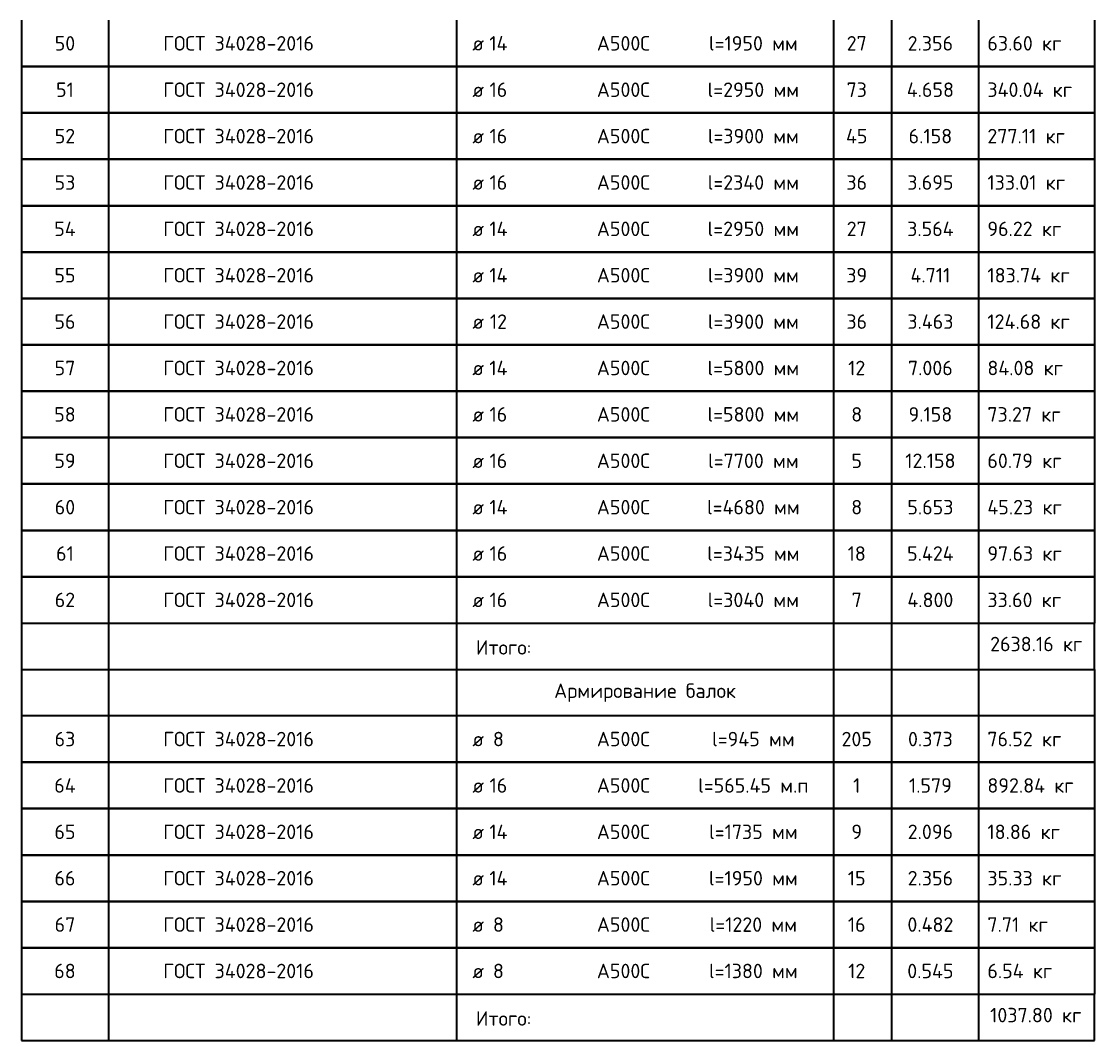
# Model space of a CAD drawing. Header units: metres. Extents: x -38 to 115, y -16 to 2.
# Tile 4 of 7: x 80.71 to 89.96, y -15.29 to -6.5. Entities that reach past the tile are written whole.
import ezdxf

# ---------------------------------------------------------------- set-up
doc = ezdxf.new("R2010")
doc.units = ezdxf.units.M
doc.layers.add('XR$2$STANDARD_1', color=7, linetype='Continuous', lineweight=25)
doc.styles.add('ISOCPEUR', font='txt')

msp = doc.modelspace()

# ---------------------------------------------------------------- linework, layer by layer
at = {"layer": 'XR$2$STANDARD_1', "color": 7, "linetype": 'Continuous', "lineweight": 35, "transparency": 33554687}
for p, q in [((80.7114, -6.4927), (80.7114, -6.8927)), ((81.4614, -6.4927), (81.4614, -6.8927)), ((84.4614, -6.4927), (84.4614, -6.8927)), ((87.7114, -6.4927), (87.7114, -6.8927)), ((88.2114, -6.4927), (88.2114, -6.8927)), ((88.9614, -6.4927), (88.9614, -6.8927)), ((89.9614, -6.4927), (89.9614, -6.8927)), ((80.7114, -6.8927), (89.9614, -6.8927)), ((89.9614, -6.8927), (80.7114, -6.8927)), ((80.7114, -6.8927), (80.7114, -7.2927)), ((81.4614, -6.8927), (81.4614, -7.2927)), ((84.4614, -6.8927), (84.4614, -7.2927)), ((87.7114, -6.8927), (87.7114, -7.2927)), ((88.2114, -6.8927), (88.2114, -7.2927)), ((88.9614, -6.8927), (88.9614, -7.2927)), ((89.9614, -6.8927), (89.9614, -7.2927)), ((80.7114, -7.2927), (89.9614, -7.2927)), ((89.9614, -7.2927), (80.7114, -7.2927)), ((80.7114, -7.2927), (80.7114, -7.6927)), ((81.4614, -7.2927), (81.4614, -7.6927)), ((84.4614, -7.2927), (84.4614, -7.6927)), ((87.7114, -7.2927), (87.7114, -7.6927)), ((88.2114, -7.2927), (88.2114, -7.6927)), ((88.9614, -7.2927), (88.9614, -7.6927)), ((89.9614, -7.2927), (89.9614, -7.6927)), ((80.7114, -7.6927), (89.9614, -7.6927)), ((89.9614, -7.6927), (80.7114, -7.6927)), ((80.7114, -7.6927), (80.7114, -8.0927)), ((81.4614, -7.6927), (81.4614, -8.0927)), ((84.4614, -7.6927), (84.4614, -8.0927)), ((87.7114, -7.6927), (87.7114, -8.0927)), ((88.2114, -7.6927), (88.2114, -8.0927)), ((88.9614, -7.6927), (88.9614, -8.0927)), ((89.9614, -7.6927), (89.9614, -8.0927)), ((80.7114, -8.0927), (89.9614, -8.0927)), ((89.9614, -8.0927), (80.7114, -8.0927)), ((80.7114, -8.0927), (80.7114, -8.4927)), ((81.4614, -8.0927), (81.4614, -8.4927)), ((84.4614, -8.0927), (84.4614, -8.4927)), ((87.7114, -8.0927), (87.7114, -8.4927)), ((88.2114, -8.0927), (88.2114, -8.4927)), ((88.9614, -8.0927), (88.9614, -8.4927)), ((89.9614, -8.0927), (89.9614, -8.4927)), ((80.7114, -8.4927), (89.9614, -8.4927)), ((89.9614, -8.4927), (80.7114, -8.4927)), ((80.7114, -8.4927), (80.7114, -8.8927)), ((81.4614, -8.4927), (81.4614, -8.8927)), ((84.4614, -8.4927), (84.4614, -8.8927)), ((87.7114, -8.4927), (87.7114, -8.8927)), ((88.2114, -8.4927), (88.2114, -8.8927)), ((88.9614, -8.4927), (88.9614, -8.8927)), ((89.9614, -8.4927), (89.9614, -8.8927)), ((80.7114, -8.8927), (89.9614, -8.8927)), ((89.9614, -8.8927), (80.7114, -8.8927)), ((80.7114, -8.8927), (80.7114, -9.2927)), ((81.4614, -8.8927), (81.4614, -9.2927)), ((84.4614, -8.8927), (84.4614, -9.2927)), ((87.7114, -8.8927), (87.7114, -9.2927)), ((88.2114, -8.8927), (88.2114, -9.2927)), ((88.9614, -8.8927), (88.9614, -9.2927)), ((89.9614, -8.8927), (89.9614, -9.2927)), ((80.7114, -9.2927), (89.9614, -9.2927)), ((89.9614, -9.2927), (80.7114, -9.2927)), ((80.7114, -9.2927), (80.7114, -9.6927)), ((81.4614, -9.2927), (81.4614, -9.6927)), ((84.4614, -9.2927), (84.4614, -9.6927)), ((87.7114, -9.2927), (87.7114, -9.6927)), ((88.2114, -9.2927), (88.2114, -9.6927)), ((88.9614, -9.2927), (88.9614, -9.6927)), ((89.9614, -9.2927), (89.9614, -9.6927)), ((80.7114, -9.6927), (89.9614, -9.6927)), ((89.9614, -9.6927), (80.7114, -9.6927)), ((80.7114, -9.6927), (80.7114, -10.0927)), ((81.4614, -9.6927), (81.4614, -10.0927)), ((84.4614, -9.6927), (84.4614, -10.0927)), ((87.7114, -9.6927), (87.7114, -10.0927)), ((88.2114, -9.6927), (88.2114, -10.0927)), ((88.9614, -9.6927), (88.9614, -10.0927)), ((89.9614, -9.6927), (89.9614, -10.0927)), ((80.7114, -10.0927), (89.9614, -10.0927)), ((89.9614, -10.0927), (80.7114, -10.0927)), ((80.7114, -10.0927), (80.7114, -10.4927)), ((81.4614, -10.0927), (81.4614, -10.4927)), ((84.4614, -10.0927), (84.4614, -10.4927)), ((87.7114, -10.0927), (87.7114, -10.4927)), ((88.2114, -10.0927), (88.2114, -10.4927)), ((88.9614, -10.0927), (88.9614, -10.4927)), ((89.9614, -10.0927), (89.9614, -10.4927)), ((80.7114, -10.4927), (89.9614, -10.4927)), ((89.9614, -10.4927), (80.7114, -10.4927)), ((80.7114, -10.4927), (80.7114, -10.8927)), ((81.4614, -10.4927), (81.4614, -10.8927)), ((84.4614, -10.4927), (84.4614, -10.8927)), ((87.7114, -10.4927), (87.7114, -10.8927)), ((88.2114, -10.4927), (88.2114, -10.8927)), ((88.9614, -10.4927), (88.9614, -10.8927)), ((89.9614, -10.4927), (89.9614, -10.8927)), ((80.7114, -10.8927), (89.9614, -10.8927)), ((89.9614, -10.8927), (80.7114, -10.8927)), ((80.7114, -10.8927), (80.7114, -11.2927)), ((81.4614, -10.8927), (81.4614, -11.2927)), ((84.4614, -10.8927), (84.4614, -11.2927)), ((87.7114, -10.8927), (87.7114, -11.2927)), ((88.2114, -10.8927), (88.2114, -11.2927)), ((88.9614, -10.8927), (88.9614, -11.2927)), ((89.9614, -10.8927), (89.9614, -11.2927)), ((80.7114, -11.2927), (89.9614, -11.2927)), ((89.9614, -11.2927), (80.7114, -11.2927)), ((80.7114, -11.2927), (80.7114, -11.6927)), ((81.4614, -11.2927), (81.4614, -11.6927)), ((84.4614, -11.2927), (84.4614, -11.6927)), ((87.7114, -11.2927), (87.7114, -11.6927)), ((88.2114, -11.2927), (88.2114, -11.6927)), ((88.9614, -11.2927), (88.9614, -11.6927)), ((89.9614, -11.2927), (89.9614, -11.6927)), ((80.7114, -11.6927), (80.7114, -12.0927)), ((80.7114, -11.6927), (89.9614, -11.6927)), ((81.4614, -11.6927), (81.4614, -12.0927)), ((84.4614, -11.6927), (84.4614, -12.0927)), ((87.7114, -11.6927), (87.7114, -12.0927)), ((88.2114, -11.6927), (88.2114, -12.0927)), ((88.9614, -11.6927), (88.9614, -12.0927)), ((89.9614, -12.0927), (89.9614, -11.6927)), ((80.7114, -12.0927), (89.9614, -12.0927)), ((80.7114, -12.0927), (80.7114, -12.4927)), ((81.4614, -12.0927), (81.4614, -12.4927)), ((84.4614, -12.0927), (84.4614, -12.4927)), ((87.7114, -12.0927), (87.7114, -12.4927)), ((88.2114, -12.0927), (88.2114, -12.4927)), ((88.9614, -12.0927), (88.9614, -12.4927)), ((89.9614, -12.0927), (89.9614, -12.4927)), ((89.9614, -12.4927), (80.7114, -12.4927)), ((80.7114, -12.4927), (80.7114, -12.8927)), ((81.4614, -12.4927), (81.4614, -12.8927)), ((84.4614, -12.4927), (84.4614, -12.8927)), ((87.7114, -12.4927), (87.7114, -12.8927)), ((88.2114, -12.4927), (88.2114, -12.8927)), ((88.9614, -12.4927), (88.9614, -12.8927)), ((89.9614, -12.4927), (89.9614, -12.8927)), ((80.7114, -12.8927), (89.9614, -12.8927)), ((89.9614, -12.8927), (80.7114, -12.8927)), ((80.7114, -12.8927), (80.7114, -13.2927)), ((81.4614, -12.8927), (81.4614, -13.2927)), ((84.4614, -12.8927), (84.4614, -13.2927)), ((87.7114, -12.8927), (87.7114, -13.2927)), ((88.2114, -12.8927), (88.2114, -13.2927)), ((88.9614, -12.8927), (88.9614, -13.2927)), ((89.9614, -12.8927), (89.9614, -13.2927)), ((80.7114, -13.2927), (89.9614, -13.2927)), ((89.9614, -13.2927), (80.7114, -13.2927)), ((80.7114, -13.2927), (80.7114, -13.6927)), ((81.4614, -13.2927), (81.4614, -13.6927)), ((84.4614, -13.2927), (84.4614, -13.6927)), ((87.7114, -13.2927), (87.7114, -13.6927)), ((88.2114, -13.2927), (88.2114, -13.6927)), ((88.9614, -13.2927), (88.9614, -13.6927)), ((89.9614, -13.2927), (89.9614, -13.6927)), ((80.7114, -13.6927), (89.9614, -13.6927)), ((89.9614, -13.6927), (80.7114, -13.6927)), ((80.7114, -13.6927), (80.7114, -14.0927)), ((81.4614, -13.6927), (81.4614, -14.0927)), ((84.4614, -13.6927), (84.4614, -14.0927)), ((87.7114, -13.6927), (87.7114, -14.0927)), ((88.2114, -13.6927), (88.2114, -14.0927)), ((88.9614, -13.6927), (88.9614, -14.0927)), ((89.9614, -13.6927), (89.9614, -14.0927)), ((80.7114, -14.0927), (89.9614, -14.0927)), ((89.9614, -14.0927), (80.7114, -14.0927)), ((80.7114, -14.0927), (80.7114, -14.4927)), ((81.4614, -14.0927), (81.4614, -14.4927)), ((84.4614, -14.0927), (84.4614, -14.4927)), ((87.7114, -14.0927), (87.7114, -14.4927)), ((88.2114, -14.0927), (88.2114, -14.4927)), ((88.9614, -14.0927), (88.9614, -14.4927)), ((89.9614, -14.0927), (89.9614, -14.4927)), ((80.7114, -14.4927), (89.9614, -14.4927)), ((89.9614, -14.4927), (80.7114, -14.4927)), ((80.7114, -14.4927), (80.7114, -14.8927)), ((81.4614, -14.4927), (81.4614, -14.8927)), ((84.4614, -14.4927), (84.4614, -14.8927)), ((87.7114, -14.4927), (87.7114, -14.8927)), ((88.2114, -14.4927), (88.2114, -14.8927)), ((88.9614, -14.4927), (88.9614, -14.8927)), ((89.9614, -14.4927), (89.9614, -14.8927)), ((80.7114, -14.8927), (80.7114, -15.2927)), ((80.7114, -14.8927), (89.9614, -14.8927)), ((81.4614, -14.8927), (81.4614, -15.2927)), ((84.4614, -14.8927), (84.4614, -15.2927)), ((87.7114, -14.8927), (87.7114, -15.2927)), ((88.2114, -14.8927), (88.2114, -15.2927)), ((88.9614, -14.8927), (88.9614, -15.2927)), ((89.9614, -15.2927), (89.9614, -14.8927)), ((80.7114, -15.2927), (89.9614, -15.2927))]:
    msp.add_line(p, q, dxfattribs=at)
at = {"layer": 'XR$2$STANDARD_1', "color": 7, "linetype": 'Continuous', "lineweight": 13, "transparency": 33554687}
for p, q in [((89.9614, -6.8927), (80.7114, -6.8927)), ((89.9614, -7.2927), (80.7114, -7.2927)), ((89.9614, -7.6927), (80.7114, -7.6927)), ((89.9614, -8.0927), (80.7114, -8.0927)), ((89.9614, -8.4927), (80.7114, -8.4927)), ((89.9614, -8.8927), (80.7114, -8.8927)), ((89.9614, -9.2927), (80.7114, -9.2927)), ((89.9614, -9.6927), (80.7114, -9.6927)), ((89.9614, -10.0927), (80.7114, -10.0927)), ((89.9614, -10.4927), (80.7114, -10.4927)), ((89.9614, -10.8927), (80.7114, -10.8927)), ((89.9614, -11.2927), (80.7114, -11.2927)), ((89.9614, -11.6927), (80.7114, -11.6927)), ((89.9614, -12.8927), (80.7114, -12.8927)), ((89.9614, -13.2927), (80.7114, -13.2927)), ((89.9614, -13.6927), (80.7114, -13.6927)), ((89.9614, -14.0927), (80.7114, -14.0927)), ((89.9614, -14.4927), (80.7114, -14.4927)), ((89.9614, -14.8927), (80.7114, -14.8927))]:
    msp.add_line(p, q, dxfattribs=at)

# ---------------------------------------------------------------- texts
at = {"layer": 'XR$2$STANDARD_1', "color": 7, "linetype": 'Continuous', "lineweight": 35, "transparency": 33554687, "char_height": 0.0625, "style": 'ISOCPEUR'}
for s, insert, width, attachment_point in [('\\A1;{\\fISOCPEUR|i0|b0;\\H0.125000;\\W1.000000;\\C7;ГОСТ 34028-2016}\\P', (82.5831, -6.6927), 1.372706, 5), ('\\A1;{\\fISOCPEUR|i0|b0;\\H0.125000;\\W1.000000;\\C7;l=1950 мм}\\P', (87.0202, -6.6927), 0.796032, 5), ('\\A1;{\\fISOCPEUR|i0|b0;\\H0.125000;\\W1.000000;\\C7;50}\\P', (81.0864, -6.6927), 0.229687, 5), ('\\A1;{\\fISOCPEUR|i0|b0;\\H0.125000;\\W1.000000;\\C7;ø}\\P', (84.6486, -6.6927), 0.163636, 5), ('\\A1;{\\fISOCPEUR|i0|b0;\\H0.125000;\\W1.000000;\\C7;14}\\P', (84.8228, -6.6927), 0.210294, 5), ('\\A1;{\\fISOCPEUR|i0|b0;\\H0.125000;\\W1.000000;\\C7;А500С}\\P', (85.9007, -6.6927), 0.521795, 5), ('\\A1;{\\fISOCPEUR|i0|b0;\\H0.125000;\\W1.000000;\\C7;27}\\P', (87.9114, -6.6927), 0.229687, 5), ('\\A1;{\\fISOCPEUR|i0|b0;\\H0.125000;\\W1.000000;\\C7;2.356}\\P', (88.5464, -6.6927), 0.446212, 5), ('\\A1;{\\fISOCPEUR|i0|b0;\\H0.125000;\\W1.000000;\\C7;63.60 кг}\\P', (89.0377, -6.6927), 0.697642, 4), ('\\A1;{\\fISOCPEUR|i0|b0;\\H0.125000;\\W1.000000;\\C7;ГОСТ 34028-2016}\\P', (82.5831, -7.0927), 1.372706, 5), ('\\A1;{\\fISOCPEUR|i0|b0;\\H0.125000;\\W1.000000;\\C7;16}\\P', (84.8228, -7.0927), 0.196875, 5), ('\\A1;{\\fISOCPEUR|i0|b0;\\H0.125000;\\W1.000000;\\C7;А500С}\\P', (85.9007, -7.0927), 0.521795, 5), ('\\A1;{\\fISOCPEUR|i0|b0;\\H0.125000;\\W1.000000;\\C7;l=2950 мм}\\P', (87.0202, -7.0927), 0.823016, 5), ('\\A1;{\\fISOCPEUR|i0|b0;\\H0.125000;\\W1.000000;\\C7;73}\\P', (87.9114, -7.0927), 0.229687, 5), ('\\A1;{\\fISOCPEUR|i0|b0;\\H0.125000;\\W1.000000;\\C7;4.658}\\P', (88.5464, -7.0927), 0.458824, 5), ('\\A1;{\\fISOCPEUR|i0|b0;\\H0.125000;\\W1.000000;\\C7;340.04 кг}\\P', (89.0377, -7.0927), 0.810484, 4), ('\\A1;{\\fISOCPEUR|i0|b0;\\H0.125000;\\W1.000000;\\C7;51}\\P', (81.0864, -7.0927), 0.196875, 5), ('\\A1;{\\fISOCPEUR|i0|b0;\\H0.125000;\\W1.000000;\\C7;ø}\\P', (84.6486, -7.0927), 0.163636, 5), ('\\A1;{\\fISOCPEUR|i0|b0;\\H0.125000;\\W1.000000;\\C7;ГОСТ 34028-2016}\\P', (82.5831, -7.4927), 1.372706, 5), ('\\A1;{\\fISOCPEUR|i0|b0;\\H0.125000;\\W1.000000;\\C7;277.11 кг}\\P', (89.0377, -7.4927), 0.73125, 4), ('\\A1;{\\fISOCPEUR|i0|b0;\\H0.125000;\\W1.000000;\\C7;52}\\P', (81.0864, -7.4927), 0.229687, 5), ('\\A1;{\\fISOCPEUR|i0|b0;\\H0.125000;\\W1.000000;\\C7;ø}\\P', (84.6486, -7.4927), 0.163636, 5), ('\\A1;{\\fISOCPEUR|i0|b0;\\H0.125000;\\W1.000000;\\C7;16}\\P', (84.8228, -7.4927), 0.196875, 5), ('\\A1;{\\fISOCPEUR|i0|b0;\\H0.125000;\\W1.000000;\\C7;А500С}\\P', (85.9007, -7.4927), 0.521795, 5), ('\\A1;{\\fISOCPEUR|i0|b0;\\H0.125000;\\W1.000000;\\C7;l=3900 мм}\\P', (87.0202, -7.4927), 0.823016, 5), ('\\A1;{\\fISOCPEUR|i0|b0;\\H0.125000;\\W1.000000;\\C7;45}\\P', (87.9114, -7.4927), 0.242647, 5), ('\\A1;{\\fISOCPEUR|i0|b0;\\H0.125000;\\W1.000000;\\C7;6.158}\\P', (88.5464, -7.4927), 0.417424, 5), ('\\A1;{\\fISOCPEUR|i0|b0;\\H0.125000;\\W1.000000;\\C7;ГОСТ 34028-2016}\\P', (82.5831, -7.8927), 1.372706, 5), ('\\A1;{\\fISOCPEUR|i0|b0;\\H0.125000;\\W1.000000;\\C7;133.01 кг}\\P', (89.0377, -7.8927), 0.73125, 4), ('\\A1;{\\fISOCPEUR|i0|b0;\\H0.125000;\\W1.000000;\\C7;53}\\P', (81.0864, -7.8927), 0.229687, 5), ('\\A1;{\\fISOCPEUR|i0|b0;\\H0.125000;\\W1.000000;\\C7;ø}\\P', (84.6486, -7.8927), 0.163636, 5), ('\\A1;{\\fISOCPEUR|i0|b0;\\H0.125000;\\W1.000000;\\C7;16}\\P', (84.8228, -7.8927), 0.196875, 5), ('\\A1;{\\fISOCPEUR|i0|b0;\\H0.125000;\\W1.000000;\\C7;А500С}\\P', (85.9007, -7.8927), 0.521795, 5), ('\\A1;{\\fISOCPEUR|i0|b0;\\H0.125000;\\W1.000000;\\C7;l=2340 мм}\\P', (87.0202, -7.8927), 0.835547, 5), ('\\A1;{\\fISOCPEUR|i0|b0;\\H0.125000;\\W1.000000;\\C7;36}\\P', (87.9114, -7.8927), 0.229687, 5), ('\\A1;{\\fISOCPEUR|i0|b0;\\H0.125000;\\W1.000000;\\C7;3.695}\\P', (88.5464, -7.8927), 0.446212, 5), ('\\A1;{\\fISOCPEUR|i0|b0;\\H0.125000;\\W1.000000;\\C7;ГОСТ 34028-2016}\\P', (82.5831, -8.2927), 1.372706, 5), ('\\A1;{\\fISOCPEUR|i0|b0;\\H0.125000;\\W1.000000;\\C7;54}\\P', (81.0864, -8.2927), 0.242647, 5), ('\\A1;{\\fISOCPEUR|i0|b0;\\H0.125000;\\W1.000000;\\C7;14}\\P', (84.8228, -8.2927), 0.210294, 5), ('\\A1;{\\fISOCPEUR|i0|b0;\\H0.125000;\\W1.000000;\\C7;А500С}\\P', (85.9007, -8.2927), 0.521795, 5), ('\\A1;{\\fISOCPEUR|i0|b0;\\H0.125000;\\W1.000000;\\C7;l=2950 мм}\\P', (87.0202, -8.2927), 0.823016, 5), ('\\A1;{\\fISOCPEUR|i0|b0;\\H0.125000;\\W1.000000;\\C7;27}\\P', (87.9114, -8.2927), 0.229687, 5), ('\\A1;{\\fISOCPEUR|i0|b0;\\H0.125000;\\W1.000000;\\C7;3.564}\\P', (88.5464, -8.2927), 0.458824, 5), ('\\A1;{\\fISOCPEUR|i0|b0;\\H0.125000;\\W1.000000;\\C7;96.22 кг}\\P', (89.0377, -8.2927), 0.697642, 4), ('\\A1;{\\fISOCPEUR|i0|b0;\\H0.125000;\\W1.000000;\\C7;ø}\\P', (84.6486, -8.2927), 0.163636, 5), ('\\A1;{\\fISOCPEUR|i0|b0;\\H0.125000;\\W1.000000;\\C7;ГОСТ 34028-2016}\\P', (82.5831, -8.6927), 1.372706, 5), ('\\A1;{\\fISOCPEUR|i0|b0;\\H0.125000;\\W1.000000;\\C7;55}\\P', (81.0864, -8.6927), 0.229687, 5), ('\\A1;{\\fISOCPEUR|i0|b0;\\H0.125000;\\W1.000000;\\C7;ø}\\P', (84.6486, -8.6927), 0.163636, 5), ('\\A1;{\\fISOCPEUR|i0|b0;\\H0.125000;\\W1.000000;\\C7;14}\\P', (84.8228, -8.6927), 0.210294, 5), ('\\A1;{\\fISOCPEUR|i0|b0;\\H0.125000;\\W1.000000;\\C7;А500С}\\P', (85.9007, -8.6927), 0.521795, 5), ('\\A1;{\\fISOCPEUR|i0|b0;\\H0.125000;\\W1.000000;\\C7;l=3900 мм}\\P', (87.0202, -8.6927), 0.823016, 5), ('\\A1;{\\fISOCPEUR|i0|b0;\\H0.125000;\\W1.000000;\\C7;39}\\P', (87.9114, -8.6927), 0.229687, 5), ('\\A1;{\\fISOCPEUR|i0|b0;\\H0.125000;\\W1.000000;\\C7;4.711}\\P', (88.5464, -8.6927), 0.401471, 5), ('\\A1;{\\fISOCPEUR|i0|b0;\\H0.125000;\\W1.000000;\\C7;183.74 кг}\\P', (89.0377, -8.6927), 0.770902, 4), ('\\A1;{\\fISOCPEUR|i0|b0;\\H0.125000;\\W1.000000;\\C7;ГОСТ 34028-2016}\\P', (82.5831, -9.0927), 1.372706, 5), ('\\A1;{\\fISOCPEUR|i0|b0;\\H0.125000;\\W1.000000;\\C7;56}\\P', (81.0864, -9.0927), 0.229687, 5), ('\\A1;{\\fISOCPEUR|i0|b0;\\H0.125000;\\W1.000000;\\C7;ø}\\P', (84.6486, -9.0927), 0.163636, 5), ('\\A1;{\\fISOCPEUR|i0|b0;\\H0.125000;\\W1.000000;\\C7;12}\\P', (84.8228, -9.0927), 0.196875, 5), ('\\A1;{\\fISOCPEUR|i0|b0;\\H0.125000;\\W1.000000;\\C7;А500С}\\P', (85.9007, -9.0927), 0.521795, 5), ('\\A1;{\\fISOCPEUR|i0|b0;\\H0.125000;\\W1.000000;\\C7;l=3900 мм}\\P', (87.0202, -9.0927), 0.823016, 5), ('\\A1;{\\fISOCPEUR|i0|b0;\\H0.125000;\\W1.000000;\\C7;36}\\P', (87.9114, -9.0927), 0.229687, 5), ('\\A1;{\\fISOCPEUR|i0|b0;\\H0.125000;\\W1.000000;\\C7;3.463}\\P', (88.5464, -9.0927), 0.458824, 5), ('\\A1;{\\fISOCPEUR|i0|b0;\\H0.125000;\\W1.000000;\\C7;124.68 кг}\\P', (89.0377, -9.0927), 0.770902, 4), ('\\A1;{\\fISOCPEUR|i0|b0;\\H0.125000;\\W1.000000;\\C7;ГОСТ 34028-2016}\\P', (82.5831, -9.4927), 1.372706, 5), ('\\A1;{\\fISOCPEUR|i0|b0;\\H0.125000;\\W1.000000;\\C7;57}\\P', (81.0864, -9.4927), 0.229687, 5), ('\\A1;{\\fISOCPEUR|i0|b0;\\H0.125000;\\W1.000000;\\C7;14}\\P', (84.8228, -9.4927), 0.210294, 5), ('\\A1;{\\fISOCPEUR|i0|b0;\\H0.125000;\\W1.000000;\\C7;А500С}\\P', (85.9007, -9.4927), 0.521795, 5), ('\\A1;{\\fISOCPEUR|i0|b0;\\H0.125000;\\W1.000000;\\C7;l=5800 мм}\\P', (87.0202, -9.4927), 0.823016, 5), ('\\A1;{\\fISOCPEUR|i0|b0;\\H0.125000;\\W1.000000;\\C7;12}\\P', (87.9114, -9.4927), 0.196875, 5), ('\\A1;{\\fISOCPEUR|i0|b0;\\H0.125000;\\W1.000000;\\C7;7.006}\\P', (88.5464, -9.4927), 0.446212, 5), ('\\A1;{\\fISOCPEUR|i0|b0;\\H0.125000;\\W1.000000;\\C7;84.08 кг}\\P', (89.0377, -9.4927), 0.710185, 4), ('\\A1;{\\fISOCPEUR|i0|b0;\\H0.125000;\\W1.000000;\\C7;ø}\\P', (84.6486, -9.4927), 0.163636, 5), ('\\A1;{\\fISOCPEUR|i0|b0;\\H0.125000;\\W1.000000;\\C7;ГОСТ 34028-2016}\\P', (82.5831, -9.8927), 1.372706, 5), ('\\A1;{\\fISOCPEUR|i0|b0;\\H0.125000;\\W1.000000;\\C7;58}\\P', (81.0864, -9.8927), 0.229687, 5), ('\\A1;{\\fISOCPEUR|i0|b0;\\H0.125000;\\W1.000000;\\C7;ø}\\P', (84.6486, -9.8927), 0.163636, 5), ('\\A1;{\\fISOCPEUR|i0|b0;\\H0.125000;\\W1.000000;\\C7;16}\\P', (84.8228, -9.8927), 0.196875, 5), ('\\A1;{\\fISOCPEUR|i0|b0;\\H0.125000;\\W1.000000;\\C7;А500С}\\P', (85.9007, -9.8927), 0.521795, 5), ('\\A1;{\\fISOCPEUR|i0|b0;\\H0.125000;\\W1.000000;\\C7;l=5800 мм}\\P', (87.0202, -9.8927), 0.823016, 5), ('\\A1;{\\fISOCPEUR|i0|b0;\\H0.125000;\\W1.000000;\\C7;8}\\P', (87.9114, -9.8927), 0.136111, 5), ('\\A1;{\\fISOCPEUR|i0|b0;\\H0.125000;\\W1.000000;\\C7;9.158}\\P', (88.5464, -9.8927), 0.417424, 5), ('\\A1;{\\fISOCPEUR|i0|b0;\\H0.125000;\\W1.000000;\\C7;73.27 кг}\\P', (89.0377, -9.8927), 0.697642, 4), ('\\A1;{\\fISOCPEUR|i0|b0;\\H0.125000;\\W1.000000;\\C7;ГОСТ 34028-2016}\\P', (82.5831, -10.2927), 1.372706, 5), ('\\A1;{\\fISOCPEUR|i0|b0;\\H0.125000;\\W1.000000;\\C7;59}\\P', (81.0864, -10.2927), 0.229687, 5), ('\\A1;{\\fISOCPEUR|i0|b0;\\H0.125000;\\W1.000000;\\C7;ø}\\P', (84.6486, -10.2927), 0.163636, 5), ('\\A1;{\\fISOCPEUR|i0|b0;\\H0.125000;\\W1.000000;\\C7;16}\\P', (84.8228, -10.2927), 0.196875, 5), ('\\A1;{\\fISOCPEUR|i0|b0;\\H0.125000;\\W1.000000;\\C7;А500С}\\P', (85.9007, -10.2927), 0.521795, 5), ('\\A1;{\\fISOCPEUR|i0|b0;\\H0.125000;\\W1.000000;\\C7;l=7700 мм}\\P', (87.0202, -10.2927), 0.823016, 5), ('\\A1;{\\fISOCPEUR|i0|b0;\\H0.125000;\\W1.000000;\\C7;5}\\P', (87.9114, -10.2927), 0.136111, 5), ('\\A1;{\\fISOCPEUR|i0|b0;\\H0.125000;\\W1.000000;\\C7;12.158}\\P', (88.5464, -10.2927), 0.478125, 5), ('\\A1;{\\fISOCPEUR|i0|b0;\\H0.125000;\\W1.000000;\\C7;60.79 кг}\\P', (89.0377, -10.2927), 0.697642, 4), ('\\A1;{\\fISOCPEUR|i0|b0;\\H0.125000;\\W1.000000;\\C7;ГОСТ 34028-2016}\\P', (82.5831, -10.6927), 1.372706, 5), ('\\A1;{\\fISOCPEUR|i0|b0;\\H0.125000;\\W1.000000;\\C7;60}\\P', (81.0864, -10.6927), 0.229687, 5), ('\\A1;{\\fISOCPEUR|i0|b0;\\H0.125000;\\W1.000000;\\C7;14}\\P', (84.8228, -10.6927), 0.210294, 5), ('\\A1;{\\fISOCPEUR|i0|b0;\\H0.125000;\\W1.000000;\\C7;А500С}\\P', (85.9007, -10.6927), 0.521795, 5), ('\\A1;{\\fISOCPEUR|i0|b0;\\H0.125000;\\W1.000000;\\C7;l=4680 мм}\\P', (87.0202, -10.6927), 0.835547, 5), ('\\A1;{\\fISOCPEUR|i0|b0;\\H0.125000;\\W1.000000;\\C7;8}\\P', (87.9114, -10.6927), 0.136111, 5), ('\\A1;{\\fISOCPEUR|i0|b0;\\H0.125000;\\W1.000000;\\C7;5.653}\\P', (88.5464, -10.6927), 0.446212, 5), ('\\A1;{\\fISOCPEUR|i0|b0;\\H0.125000;\\W1.000000;\\C7;45.23 кг}\\P', (89.0377, -10.6927), 0.710185, 4), ('\\A1;{\\fISOCPEUR|i0|b0;\\H0.125000;\\W1.000000;\\C7;ø}\\P', (84.6486, -10.6927), 0.163636, 5), ('\\A1;{\\fISOCPEUR|i0|b0;\\H0.125000;\\W1.000000;\\C7;ГОСТ 34028-2016}\\P', (82.5831, -11.0927), 1.372706, 5), ('\\A1;{\\fISOCPEUR|i0|b0;\\H0.125000;\\W1.000000;\\C7;61}\\P', (81.0864, -11.0927), 0.196875, 5), ('\\A1;{\\fISOCPEUR|i0|b0;\\H0.125000;\\W1.000000;\\C7;ø}\\P', (84.6486, -11.0927), 0.163636, 5), ('\\A1;{\\fISOCPEUR|i0|b0;\\H0.125000;\\W1.000000;\\C7;16}\\P', (84.8228, -11.0927), 0.196875, 5), ('\\A1;{\\fISOCPEUR|i0|b0;\\H0.125000;\\W1.000000;\\C7;А500С}\\P', (85.9007, -11.0927), 0.521795, 5), ('\\A1;{\\fISOCPEUR|i0|b0;\\H0.125000;\\W1.000000;\\C7;l=3435 мм}\\P', (87.0202, -11.0927), 0.835547, 5), ('\\A1;{\\fISOCPEUR|i0|b0;\\H0.125000;\\W1.000000;\\C7;18}\\P', (87.9114, -11.0927), 0.196875, 5), ('\\A1;{\\fISOCPEUR|i0|b0;\\H0.125000;\\W1.000000;\\C7;5.424}\\P', (88.5464, -11.0927), 0.471429, 5), ('\\A1;{\\fISOCPEUR|i0|b0;\\H0.125000;\\W1.000000;\\C7;97.63 кг}\\P', (89.0377, -11.0927), 0.697642, 4), ('\\A1;{\\fISOCPEUR|i0|b0;\\H0.125000;\\W1.000000;\\C7;ГОСТ 34028-2016}\\P', (82.5831, -11.4927), 1.372706, 5), ('\\A1;{\\fISOCPEUR|i0|b0;\\H0.125000;\\W1.000000;\\C7;62}\\P', (81.0864, -11.4927), 0.229687, 5), ('\\A1;{\\fISOCPEUR|i0|b0;\\H0.125000;\\W1.000000;\\C7;ø}\\P', (84.6486, -11.4927), 0.163636, 5), ('\\A1;{\\fISOCPEUR|i0|b0;\\H0.125000;\\W1.000000;\\C7;16}\\P', (84.8228, -11.4927), 0.196875, 5), ('\\A1;{\\fISOCPEUR|i0|b0;\\H0.125000;\\W1.000000;\\C7;А500С}\\P', (85.9007, -11.4927), 0.521795, 5), ('\\A1;{\\fISOCPEUR|i0|b0;\\H0.125000;\\W1.000000;\\C7;l=3040 мм}\\P', (87.0202, -11.4927), 0.835547, 5), ('\\A1;{\\fISOCPEUR|i0|b0;\\H0.125000;\\W1.000000;\\C7;7}\\P', (87.9114, -11.4927), 0.136111, 5), ('\\A1;{\\fISOCPEUR|i0|b0;\\H0.125000;\\W1.000000;\\C7;4.800}\\P', (88.5464, -11.4927), 0.458824, 5), ('\\A1;{\\fISOCPEUR|i0|b0;\\H0.125000;\\W1.000000;\\C7;33.60 кг}\\P', (89.0377, -11.4927), 0.697642, 4), ('\\A1;{\\fISOCPEUR|i0|b0;\\H0.125000;\\W1.000000;\\C7;Итого:}\\P', (84.8675, -11.9021), 0.572093, 5), ('\\A1;{\\fISOCPEUR|i0|b0;\\H0.125000;\\W1.000000;\\C7;2638.16 кг}\\P', (89.0612, -11.8732), 0.846269, 4), ('\\A1;{\\fISOCPEUR|i0|b0;\\H0.125000;\\W1.000000;\\C7;ГОСТ 34028-2016}\\P', (82.5831, -12.6927), 1.372706, 5), ('\\A1;{\\fISOCPEUR|i0|b0;\\H0.125000;\\W1.000000;\\C7;63}\\P', (81.0864, -12.6927), 0.229687, 5), ('\\A1;{\\fISOCPEUR|i0|b0;\\H0.125000;\\W1.000000;\\C7;ø}\\P', (84.6486, -12.6927), 0.163636, 5), ('\\A1;{\\fISOCPEUR|i0|b0;\\H0.125000;\\W1.000000;\\C7;8}\\P', (84.8228, -12.6927), 0.136111, 5), ('\\A1;{\\fISOCPEUR|i0|b0;\\H0.125000;\\W1.000000;\\C7;А500С}\\P', (85.9007, -12.6927), 0.521795, 5), ('\\A1;{\\fISOCPEUR|i0|b0;\\H0.125000;\\W1.000000;\\C7;l=945 мм}\\P', (87.0202, -12.6927), 0.747807, 5), ('\\A1;{\\fISOCPEUR|i0|b0;\\H0.125000;\\W1.000000;\\C7;205}\\P', (87.9114, -12.6927), 0.319565, 5), ('\\A1;{\\fISOCPEUR|i0|b0;\\H0.125000;\\W1.000000;\\C7;0.373}\\P', (88.5464, -12.6927), 0.446212, 5), ('\\A1;{\\fISOCPEUR|i0|b0;\\H0.125000;\\W1.000000;\\C7;76.52 кг}\\P', (89.0377, -12.6927), 0.697642, 4), ('\\A1;{\\fISOCPEUR|i0|b0;\\H0.125000;\\W1.000000;\\C7;ГОСТ 34028-2016}\\P', (82.5831, -13.0927), 1.372706, 5), ('\\A1;{\\fISOCPEUR|i0|b0;\\H0.125000;\\W1.000000;\\C7;64}\\P', (81.0864, -13.0927), 0.242647, 5), ('\\A1;{\\fISOCPEUR|i0|b0;\\H0.125000;\\W1.000000;\\C7;16}\\P', (84.8228, -13.0927), 0.196875, 5), ('\\A1;{\\fISOCPEUR|i0|b0;\\H0.125000;\\W1.000000;\\C7;А500С}\\P', (85.9007, -13.0927), 0.521795, 5), ('\\A1;{\\fISOCPEUR|i0|b0;\\H0.125000;\\W1.000000;\\C7;l=565.45 м.п}\\P', (87.0202, -13.0927), 0.985855, 5), ('\\A1;{\\fISOCPEUR|i0|b0;\\H0.125000;\\W1.000000;\\C7;1}\\P', (87.9114, -13.0927), 0.097222, 5), ('\\A1;{\\fISOCPEUR|i0|b0;\\H0.125000;\\W1.000000;\\C7;1.579}\\P', (88.5464, -13.0927), 0.417424, 5), ('\\A1;{\\fISOCPEUR|i0|b0;\\H0.125000;\\W1.000000;\\C7;892.84 кг}\\P', (89.0377, -13.0927), 0.797951, 4), ('\\A1;{\\fISOCPEUR|i0|b0;\\H0.125000;\\W1.000000;\\C7;ø}\\P', (84.6486, -13.0927), 0.163636, 5), ('\\A1;{\\fISOCPEUR|i0|b0;\\H0.125000;\\W1.000000;\\C7;l=1735 мм}\\P', (87.0202, -13.4927), 0.796032, 5), ('\\A1;{\\fISOCPEUR|i0|b0;\\H0.125000;\\W1.000000;\\C7;ГОСТ 34028-2016}\\P', (82.5831, -13.4927), 1.372706, 5), ('\\A1;{\\fISOCPEUR|i0|b0;\\H0.125000;\\W1.000000;\\C7;65}\\P', (81.0864, -13.4927), 0.229687, 5), ('\\A1;{\\fISOCPEUR|i0|b0;\\H0.125000;\\W1.000000;\\C7;ø}\\P', (84.6486, -13.4927), 0.163636, 5), ('\\A1;{\\fISOCPEUR|i0|b0;\\H0.125000;\\W1.000000;\\C7;14}\\P', (84.8228, -13.4927), 0.210294, 5), ('\\A1;{\\fISOCPEUR|i0|b0;\\H0.125000;\\W1.000000;\\C7;А500С}\\P', (85.9007, -13.4927), 0.521795, 5), ('\\A1;{\\fISOCPEUR|i0|b0;\\H0.125000;\\W1.000000;\\C7;9}\\P', (87.9114, -13.4927), 0.136111, 5), ('\\A1;{\\fISOCPEUR|i0|b0;\\H0.125000;\\W1.000000;\\C7;2.096}\\P', (88.5464, -13.4927), 0.446212, 5), ('\\A1;{\\fISOCPEUR|i0|b0;\\H0.125000;\\W1.000000;\\C7;18.86 кг}\\P', (89.0377, -13.4927), 0.670283, 4), ('\\A1;{\\fISOCPEUR|i0|b0;\\H0.125000;\\W1.000000;\\C7;ГОСТ 34028-2016}\\P', (82.5831, -13.8927), 1.372706, 5), ('\\A1;{\\fISOCPEUR|i0|b0;\\H0.125000;\\W1.000000;\\C7;l=1950 мм}\\P', (87.0202, -13.8927), 0.796032, 5), ('\\A1;{\\fISOCPEUR|i0|b0;\\H0.125000;\\W1.000000;\\C7;66}\\P', (81.0864, -13.8927), 0.229687, 5), ('\\A1;{\\fISOCPEUR|i0|b0;\\H0.125000;\\W1.000000;\\C7;ø}\\P', (84.6486, -13.8927), 0.163636, 5), ('\\A1;{\\fISOCPEUR|i0|b0;\\H0.125000;\\W1.000000;\\C7;14}\\P', (84.8228, -13.8927), 0.210294, 5), ('\\A1;{\\fISOCPEUR|i0|b0;\\H0.125000;\\W1.000000;\\C7;А500С}\\P', (85.9007, -13.8927), 0.521795, 5), ('\\A1;{\\fISOCPEUR|i0|b0;\\H0.125000;\\W1.000000;\\C7;15}\\P', (87.9114, -13.8927), 0.196875, 5), ('\\A1;{\\fISOCPEUR|i0|b0;\\H0.125000;\\W1.000000;\\C7;2.356}\\P', (88.5464, -13.8927), 0.446212, 5), ('\\A1;{\\fISOCPEUR|i0|b0;\\H0.125000;\\W1.000000;\\C7;35.33 кг}\\P', (89.0377, -13.8927), 0.697642, 4), ('\\A1;{\\fISOCPEUR|i0|b0;\\H0.125000;\\W1.000000;\\C7;ГОСТ 34028-2016}\\P', (82.5831, -14.2927), 1.372706, 5), ('\\A1;{\\fISOCPEUR|i0|b0;\\H0.125000;\\W1.000000;\\C7;l=1220 мм}\\P', (87.0202, -14.2927), 0.796032, 5), ('\\A1;{\\fISOCPEUR|i0|b0;\\H0.125000;\\W1.000000;\\C7;67}\\P', (81.0864, -14.2927), 0.229687, 5), ('\\A1;{\\fISOCPEUR|i0|b0;\\H0.125000;\\W1.000000;\\C7;8}\\P', (84.8228, -14.2927), 0.136111, 5), ('\\A1;{\\fISOCPEUR|i0|b0;\\H0.125000;\\W1.000000;\\C7;А500С}\\P', (85.9007, -14.2927), 0.521795, 5), ('\\A1;{\\fISOCPEUR|i0|b0;\\H0.125000;\\W1.000000;\\C7;16}\\P', (87.9114, -14.2927), 0.196875, 5), ('\\A1;{\\fISOCPEUR|i0|b0;\\H0.125000;\\W1.000000;\\C7;0.482}\\P', (88.5464, -14.2927), 0.458824, 5), ('\\A1;{\\fISOCPEUR|i0|b0;\\H0.125000;\\W1.000000;\\C7;7.71 кг}\\P', (89.0377, -14.2927), 0.582065, 4), ('\\A1;{\\fISOCPEUR|i0|b0;\\H0.125000;\\W1.000000;\\C7;ø}\\P', (84.6486, -14.2927), 0.163636, 5), ('\\A1;{\\fISOCPEUR|i0|b0;\\H0.125000;\\W1.000000;\\C7;l=1380 мм}\\P', (87.0202, -14.6927), 0.796032, 5), ('\\A1;{\\fISOCPEUR|i0|b0;\\H0.125000;\\W1.000000;\\C7;ГОСТ 34028-2016}\\P', (82.5831, -14.6927), 1.372706, 5), ('\\A1;{\\fISOCPEUR|i0|b0;\\H0.125000;\\W1.000000;\\C7;68}\\P', (81.0864, -14.6927), 0.229687, 5), ('\\A1;{\\fISOCPEUR|i0|b0;\\H0.125000;\\W1.000000;\\C7;ø}\\P', (84.6486, -14.6927), 0.163636, 5), ('\\A1;{\\fISOCPEUR|i0|b0;\\H0.125000;\\W1.000000;\\C7;8}\\P', (84.8228, -14.6927), 0.136111, 5), ('\\A1;{\\fISOCPEUR|i0|b0;\\H0.125000;\\W1.000000;\\C7;А500С}\\P', (85.9007, -14.6927), 0.521795, 5), ('\\A1;{\\fISOCPEUR|i0|b0;\\H0.125000;\\W1.000000;\\C7;12}\\P', (87.9114, -14.6927), 0.196875, 5), ('\\A1;{\\fISOCPEUR|i0|b0;\\H0.125000;\\W1.000000;\\C7;0.545}\\P', (88.5464, -14.6927), 0.458824, 5), ('\\A1;{\\fISOCPEUR|i0|b0;\\H0.125000;\\W1.000000;\\C7;6.54 кг}\\P', (89.0377, -14.6927), 0.62234, 4), ('\\A1;{\\fISOCPEUR|i0|b0;\\H0.125000;\\W1.000000;\\C7;Итого:}\\P', (84.8675, -15.1021), 0.572093, 5), ('\\A1;{\\fISOCPEUR|i0|b0;\\H0.125000;\\W1.000000;\\C7;1037.80 кг}\\P', (89.0612, -15.0732), 0.846269, 4)]:
    msp.add_mtext(s, dxfattribs=dict(at, insert=insert, width=width, attachment_point=attachment_point))
at = {"layer": 'XR$2$STANDARD_1', "color": 7, "linetype": 'Continuous', "lineweight": 13, "transparency": 33554687, "insert": (86.0864, -12.2927), "char_height": 0.0625, "width": 1.599, "attachment_point": 5, "style": 'ISOCPEUR'}
msp.add_mtext('\\A1;{\\fISOCPEUR|i0|b0;\\H0.125000;\\W1.000000;\\C7;Армирование балок}\\P', dxfattribs=at)

doc.saveas('drawing.dxf')
